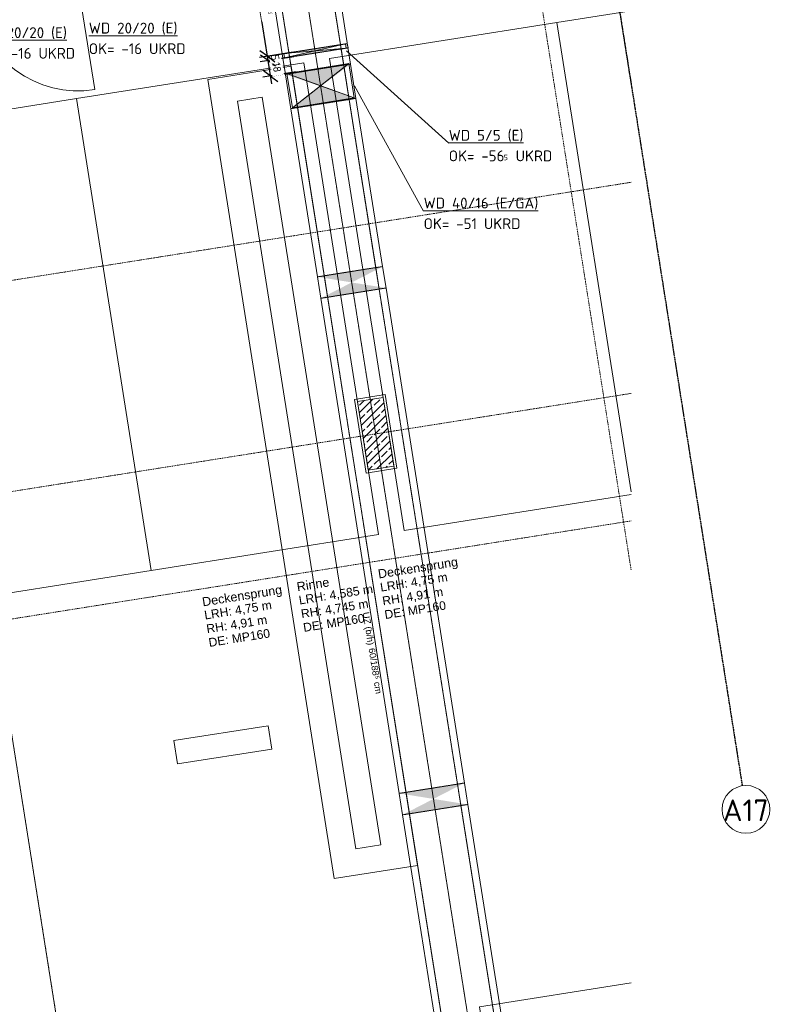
# Model space of a CAD drawing. Header units: millimetres. Extents: x 1523 to 75153, y -41886 to 10268.
# Tile 51 of 54: x 65625 to 74302, y -24164 to -12830. Entities that reach past the tile are written whole.
import ezdxf

# ---------------------------------------------------------------- set-up
doc = ezdxf.new("R2010")
doc.units = ezdxf.units.MM
for name, pattern in [('IMPORT-STRICHPUNKT _7_', [20, 10, -5, 0, -5]), ('IMPORT-VERDECKT _8_', [7.5, 5, -2.5]), ('Rasterlinie', [22.225, 12.7, -3.175, 3.175, -3.175])]:
    doc.linetypes.add(name, pattern=pattern)
for name, color, linetype, lineweight, true_color in [('20 A--Deckenkonstruktion _Ortbeton_', 7, 'Continuous', 13, 0x656565), ('50 A--Möblierung', 7, 'Continuous', 13, 0x656565), ('90 A--Achsraster _1_50_', 7, 'IMPORT-STRICHPUNKT _7_', 13, 0x656565), ('97 A--Etiketten _ Deckensprung', 7, 'Continuous', 13, 0x656565), ('97 A--Etiketten _ Träger', 7, 'Continuous', 13, 0x656565), ('AD', 1, 'Continuous', 13, 0xff0000), ('Neubau_10 A--Stütze', 7, 'Continuous', 13, 0x656565), ('Neubau_10 A--Wand innen _tragend_', 7, 'Continuous', 13, 0x656565), ('Neubau_10 VSI--Wärmeschutz _veritkal_', 7, 'Continuous', 13, 0x656565), ('Neubau_20 A--Träger _ Deckenkonstruktion', 7, 'IMPORT-VERDECKT _8_', 13, 0x656565), ('Sockelbeschichtung Sprühnebel', 7, 'Continuous', 13, 0x656565), ('Xref_706_5_--_ÜP_-1_000_16_Übersichtsplan UG_IFC 2025_01_13_dwg', 7, 'Continuous', 13, 0x767676)]:
    doc.layers.add(name, color=color, linetype=linetype, lineweight=lineweight, true_color=true_color)
for name, color, linetype, lineweight in [('AD_Detail', 7, 'Continuous', 13), ('Ax-50_BM-Bem', 7, 'Continuous', 9), ('Ax_BM-Bem', 7, 'Continuous', 9), ('GB_HLS-OBJ', 7, 'Continuous', 18), ('M-EQPM-___-IDEN', 7, 'Continuous', 9), ('S-GRID-____-IDEN', 7, 'Continuous', 9), ('S-GRID-____-OTLN', 7, 'Continuous', 9)]:
    doc.layers.add(name, color=color, linetype=linetype, lineweight=lineweight)
doc.styles.add('Arial', font='arial.ttf', dxfattribs={"height": 75})
doc.styles.add('Arial_3', font='arial.ttf', dxfattribs={"height": 100})
doc.styles.add('Arial_B', font='txt', dxfattribs={"height": 103.174603})
doc.styles.add('ISOCPEUR', font='isocpeur.ttf', dxfattribs={"height": 125})
doc.styles.add('ISOCPEUR_1', font='isocpeur.ttf', dxfattribs={"height": 250})
doc.styles.add('ISOCPEUR_2', font='isocpeur.ttf', dxfattribs={"height": 90})
doc.styles.add('ISOCPEUR_3', font='isocpeur.ttf', dxfattribs={"height": 62.5})
doc.dimstyles.new('KI_1_8_mm_Isocpeur__cm_m__Aufrundung_auf_5_mm_ELT_Gesamtbemaßung', dxfattribs={"dimscale": 304.8, "dimtxt": 89.638306, "dimasz": 0.492126, "dimexe": 0.295276, "dimexo": 0.0625, "dimgap": 0.049213, "dimtad": 1, "dimlfac": 0.001, "dimrnd": 0.005, "dimzin": 0, "dimdsep": 46, "dimtxsty": 'ISOCPEUR_2', "dimblk1": 'OBLIQUE', "dimblk2": 'OBLIQUE', "dimsah": 1, "dimcen": 0.09, "dimdle": 0.295276, "dimadec": 0, "dimazin": 0, "dimtfac": 1, "dimtdec": 4, "dimtix": 1, "dimtmove": 0, "dimatfit": 3, "dimfxl": 0.984252, "dimfxlon": 1, "dimtvp": 1, "dimtfill": 1, "dimtolj": 1, "dimtzin": 0, "dimlwd": 25, "dimlwe": 25, "dimarcsym": 2})
doc.dimstyles.new('KI_1_8_mm_Isocpeur__cm_m__Aufrundung_auf_5_mm_ELT_Gesamtbemaßung_1', dxfattribs={"dimscale": 304.8, "dimtxt": 89.638306, "dimasz": 0.492126, "dimexe": 0.295276, "dimexo": 0.0625, "dimgap": 0.049213, "dimtad": 1, "dimdec": 1, "dimlfac": 0.1, "dimrnd": 0.5, "dimdsep": 46, "dimtxsty": 'ISOCPEUR_2', "dimblk1": 'OBLIQUE', "dimblk2": 'OBLIQUE', "dimsah": 1, "dimcen": 0.09, "dimdle": 0.295276, "dimadec": 0, "dimazin": 0, "dimtfac": 1, "dimtdec": 4, "dimtix": 1, "dimtmove": 0, "dimatfit": 3, "dimfxl": 0.984252, "dimfxlon": 1, "dimtvp": 1, "dimtfill": 1, "dimtolj": 1, "dimtzin": 0, "dimlwd": 25, "dimlwe": 25, "dimarcsym": 2})

# ---------------------------------------------------------------- blocks, each defined once
blk = doc.blocks.new('SuD_WD_RB Allgemein - SuD_WD_RB Allgemein-41414519-SuD_-1UG gesamt Plot  - Blatt 2')
at = {"layer": 'AD', "lineweight": 18}
blk.add_hatch(color=256, dxfattribs=at).paths.add_polyline_path([(-360, 0), (-720, -200), (0, -200), (-58, -168)])
at = {"layer": 'AD_Detail', "lineweight": 18, "true_color": 0xff0000}
blk.add_hatch(color=1, dxfattribs=at).paths.add_polyline_path([(0, 200), (-720, 200), (-360, 0)])
at = {"layer": 'AD', "color": 7}
for p, q in [((-720, -200), (0, 200)), ((-720, 200), (0, -200)), ((-720, -200), (-720, 200)), ((-720, 200), (0, 200)), ((0, 200), (0, -200)), ((0, -200), (-720, -200))]:
    blk.add_line(p, q, dxfattribs=at)
at = {"layer": 'AD_Detail'}
for p, q in [((0, 200), (-720, 200)), ((-720, 200), (-360, 0)), ((-360, 0), (0, 200)), ((-360, 0), (-720, -200)), ((0, -200), (-360, 0)), ((-720, -200), (0, -200))]:
    blk.add_line(p, q, dxfattribs=at)
blk = doc.blocks.new('SuD_WD_RB Allgemein - SuD_WD_RB Allgemein-41245061-SuD_-1UG gesamt Plot  - Blatt 2')
at = {"layer": 'AD', "lineweight": 18}
blk.add_hatch(color=256, dxfattribs=at).paths.add_polyline_path([(0, -25), (-360, 0), (-720, -25), (-37, -25)])
at = {"layer": 'AD_Detail', "lineweight": 18, "true_color": 0xff0000}
blk.add_hatch(color=1, dxfattribs=at).paths.add_polyline_path([(0, 25), (-712, 24), (-360, 0), (-29, 23)])
at = {"layer": 'AD', "color": 7}
for p, q in [((-720, -25), (0, 25)), ((-720, 25), (0, -25)), ((-720, -25), (-720, 25)), ((-720, 25), (0, 25)), ((0, 25), (0, -25)), ((0, -25), (-720, -25))]:
    blk.add_line(p, q, dxfattribs=at)
at = {"layer": 'AD_Detail'}
for p, q in [((0, 25), (-720, 25)), ((-720, 25), (-360, 0)), ((-360, 0), (0, 25)), ((-360, 0), (-720, -25)), ((-720, -25), (0, -25)), ((0, -25), (-360, 0))]:
    blk.add_line(p, q, dxfattribs=at)
blk = doc.blocks.new('Xref_706_5_--_ÜP_-1_000_11_Übersichtsplan UG_IFC 2024_09_30_dwg_Tür Ol 1-Fl 27_3-41959637-SuD_-1UG gesamt Plot  - Blatt 2')
at = {"layer": 'Neubau_10 A--Wand innen _tragend_', "color": 9, "true_color": 0xcbcbcb}
blk.add_line((610, 10), (610, 1230), dxfattribs=at)
at = {"layer": 'Neubau_10 A--Wand innen _tragend_', "color": 9, "true_color": 0xcbcbcb, "flags": 128}
for points in [[(-630, -260), (-610, -260), (-610, 10), (-630, 10)], [(630, -260), (610, -260), (610, 10), (630, 10)], [(630, -250), (630, -200), (630, -50), (630, 0), (630, -50), (630, -200)], [(-630, -250), (-630, -200), (-630, -50), (-630, 0), (-630, -50), (-630, -200)]]:
    blk.add_lwpolyline(points, close=True, dxfattribs=at)
at = {"layer": 'Neubau_10 A--Wand innen _tragend_', "color": 9, "true_color": 0xcbcbcb}
blk.add_arc((610, 10), 1220, 90, 180, dxfattribs=at)
blk = doc.blocks.new('Xref_706_5_--_ÜP_-1_000_11_Übersichtsplan UG_IFC 2024_09_30_dwg_Standard-Rastermarker_7-V3-SuD_-1UG gesamt Plot  - Blatt 2')
at = {"layer": '90 A--Achsraster _1_50_', "color": 9, "true_color": 0xcbcbcb}
blk.add_line((36750, 0), (91929, 0), dxfattribs=at)
blk = doc.blocks.new('Xref_706_5_--_ÜP_-1_000_11_Übersichtsplan UG_IFC 2024_09_30_dwg_Standard-Rastermarker_12-V5-SuD_-1UG gesamt Plot  - Blatt 2')
at = {"layer": '90 A--Achsraster _1_50_', "color": 9, "true_color": 0xcbcbcb}
blk.add_line((0, 0), (28500, 0), dxfattribs=at)
blk = doc.blocks.new('Xref_706_5_--_ÜP_-1_000_11_Übersichtsplan UG_IFC 2024_09_30_dwg_Standard-Rastermarker_12-V6-SuD_-1UG gesamt Plot  - Blatt 2')
at = {"layer": '90 A--Achsraster _1_50_', "color": 9, "true_color": 0xcbcbcb}
blk.add_line((14349, 0), (28500, 0), dxfattribs=at)
blk.add_circle((28750, 0), 250, dxfattribs=at)
blk = doc.blocks.new('Xref_706_5_--_ÜP_-1_000_11_Übersichtsplan UG_IFC 2024_09_30_dwg_Standard-Rastermarker_7-V7-SuD_-1UG gesamt Plot  - Blatt 2')
at = {"layer": '90 A--Achsraster _1_50_', "color": 9, "true_color": 0xcbcbcb}
blk.add_line((37359, 0), (92539, 0), dxfattribs=at)
blk = doc.blocks.new('Xref_706_5_--_ÜP_-1_000_11_Übersichtsplan UG_IFC 2024_09_30_dwg_Standard-Rastermarker_12-V8-SuD_-1UG gesamt Plot  - Blatt 2')
at = {"layer": '90 A--Achsraster _1_50_', "color": 9, "true_color": 0xcbcbcb}
blk.add_line((8824, 0), (28500, 0), dxfattribs=at)
blk = doc.blocks.new('Xref_706_5_--_ÜP_-1_000_11_Übersichtsplan UG_IFC 2024_09_30_dwg_Standard-Rastermarker_7-V9-SuD_-1UG gesamt Plot  - Blatt 2')
at = {"layer": '90 A--Achsraster _1_50_', "color": 9, "true_color": 0xcbcbcb}
blk.add_line((36979, 0), (92158, 0), dxfattribs=at)
blk = doc.blocks.new('Xref_706_5_--_ÜP_-1_000_16_Übersichtsplan UG_IFC 2025_01_13_dwg-35469238-SuD_-1UG gesamt Plot  - Blatt 2')
at = {"layer": 'Neubau_10 A--Stütze', "true_color": 0xcbcbcb}
h = blk.add_hatch(dxfattribs=at)
h.set_pattern_fill('FP_2', color=9, style=0, pattern_type=2)
h.set_pattern_definition([(131.336, (0, 0), (90.1019, 79.25683), []), (131.336, (-45.05, -39.63), (90.1019, 79.25683), [90, -30])])
h.paths.add_polyline_path([(16698, -21156), (16670, -20857), (15874, -20931), (15901, -21230), (16610, -21164)])
at = {"layer": 'Neubau_20 A--Träger _ Deckenkonstruktion', "linetype": 'Continuous', "true_color": 0xededed}
for points in [[(20522, -20648), (20362, -20281), (20433, -21038), (20442, -20999)], [(20682, -21015), (20611, -20258), (20522, -20648)], [(14529, -21207), (14369, -20840), (14440, -21598), (14448, -21559)], [(14688, -21574), (14618, -20817), (14529, -21207)], [(12488, -21780), (12417, -21023), (12363, -21154), (12411, -21043), (12478, -21760), (12410, -21660), (12475, -21760)], [(11902, -21835), (11832, -21085), (11842, -21457), (11834, -21105), (11900, -21814), (11867, -21614), (11900, -21822)]]:
    blk.add_hatch(color=7, dxfattribs=at).paths.add_polyline_path(points)
h = blk.add_hatch(color=7, dxfattribs=at)
h.paths.add_polyline_path([(12246, -21420), (12249, -21413), (12019, -21060), (12022, -21093)])
h.paths.add_polyline_path([(12250, -21427), (12246, -21420), (12086, -21783), (12090, -21817), (12245, -21441)])
h = blk.add_hatch(color=7, dxfattribs=at)
h.paths.add_polyline_path([(11842, -21458), (11842, -21458), (11782, -21082), (11784, -21102), (11819, -21319)])
h.paths.add_polyline_path([(11852, -21839), (11842, -21458), (11851, -21819), (11852, -21831)])
at = {"color": 7, "lineweight": 13, "true_color": 0xefefef, "flags": 128}
blk.add_lwpolyline([(19932, -23562), (19832, -22470), (19560, -22495), (19659, -23587)], close=True, dxfattribs=at)
at = {"layer": '20 A--Deckenkonstruktion _Ortbeton_', "color": 9, "true_color": 0xcbcbcb, "flags": 128}
blk.add_lwpolyline([(12090, -22713), (21365, -21847), (21275, -20879), (12000, -21745)], close=True, dxfattribs=at)
at = {"layer": '50 A--Möblierung', "color": 9, "true_color": 0xcbcbcb}
blk.add_line((17171, -18153), (17417, -20787), dxfattribs=at)
at = {"layer": '50 A--Möblierung', "color": 9, "true_color": 0xcbcbcb, "flags": 128}
for points in [[(11614, -17798), (11694, -18660), (17141, -18151)], [(17417, -20787), (11941, -21299), (11694, -18660), (17141, -18151)], [(22779, -18512), (22943, -20271), (28419, -19760)]]:
    blk.add_lwpolyline(points, dxfattribs=at)
blk.add_lwpolyline([(17938, -26363), (12462, -26874), (12215, -24236), (17691, -23724), (17445, -21086), (11969, -21597), (12215, -24236), (17691, -23724)], close=True, dxfattribs=at)
at = {"layer": '97 A--Etiketten _ Deckensprung', "color": 9, "true_color": 0xcbcbcb, "flags": 128}
blk.add_lwpolyline([(6117, -26694), (24836, -24945), (24675, -23221), (24296, -23256), (23992, -20003)], dxfattribs=at)
for points in [[(12090, -22713), (12000, -21745), (21275, -20879), (21365, -21847)], [(12361, -22387), (12334, -22098), (21011, -21288), (21038, -21576)]]:
    blk.add_lwpolyline(points, close=True, dxfattribs=at)
at = {"layer": 'Neubau_10 A--Stütze', "color": 9, "true_color": 0xcbcbcb, "flags": 128}
blk.add_lwpolyline([(16698, -21156), (16670, -20857), (15874, -20931), (15901, -21230)], close=True, dxfattribs=at)
at = {"layer": 'Neubau_10 VSI--Wärmeschutz _veritkal_', "color": 9, "true_color": 0xcbcbcb}
for p, q in [((11832, -21077), (11782, -21082)), ((11789, -21162), (11839, -21157))]:
    blk.add_line(p, q, dxfattribs=at)
at = {"layer": 'Neubau_10 VSI--Wärmeschutz _veritkal_', "color": 9, "true_color": 0xcbcbcb, "flags": 128}
for points in [[(10300, -17713), (10632, -21270), (12026, -21139), (12425, -21102), (14376, -20920), (14625, -20897)], [(23203, -18540), (23251, -19057), (23340, -20003), (20611, -20258), (20362, -20281), (14618, -20817), (14369, -20840), (12417, -21023), (12019, -21060), (10705, -21182), (10464, -18604), (10440, -18355), (10408, -18007), (10381, -17719)], [(20619, -20337), (23427, -20075), (23331, -19050), (23284, -18545)], [(14625, -20897), (20370, -20361), (20619, -20337)], [(10934, -24496), (11153, -26846), (23947, -25651), (23826, -24357), (23794, -24008), (23482, -20673), (21187, -20887), (12087, -21737), (10688, -21868), (10779, -22843)], [(14688, -21574), (20433, -21038), (20682, -21015), (21195, -20967), (23410, -20760), (23714, -24016), (23747, -24364), (23860, -25579), (13087, -26585), (12291, -26659), (11225, -26759), (11013, -24489)], [(12488, -21780), (14440, -21598), (14688, -21574)], [(10859, -22836), (10775, -21940), (11852, -21839), (11902, -21835), (12090, -21817), (12095, -21817), (12488, -21780)]]:
    blk.add_lwpolyline(points, dxfattribs=at)
at = {"layer": 'Neubau_20 A--Träger _ Deckenkonstruktion', "color": 9, "true_color": 0xcbcbcb}
for p, q in [((20362, -20281), (20370, -20361)), ((10411, -21592), (23455, -20374)), ((14369, -20840), (14376, -20920)), ((14625, -20897), (14618, -20817)), ((11839, -21157), (11832, -21077)), ((12019, -21060), (12026, -21139)), ((12425, -21102), (12417, -21023)), ((11782, -21082), (11789, -21162))]:
    blk.add_line(p, q, dxfattribs=at)
at = {"layer": 'Neubau_20 A--Träger _ Deckenkonstruktion', "color": 9, "true_color": 0xcbcbcb, "flags": 128}
for points in [[(11789, -21162), (10383, -21293), (10439, -21891), (23482, -20673), (23427, -20075), (20619, -20337), (20675, -20935), (20682, -21015)], [(20611, -20258), (20619, -20337), (20370, -20361), (20426, -20958), (20433, -21038)], [(14688, -21574), (14681, -21495), (14625, -20897), (20370, -20361)], [(12488, -21780), (12480, -21700), (12425, -21103), (14376, -20921)], [(14625, -20897), (14376, -20921), (14432, -21518), (14440, -21598)], [(11839, -21158), (11789, -21162), (11845, -21760), (11852, -21839)], [(11902, -21835), (11895, -21755), (11839, -21158), (12026, -21140)], [(12425, -21103), (12026, -21140), (12082, -21737), (12090, -21817)]]:
    blk.add_lwpolyline(points, dxfattribs=at)
at = {"layer": 'Sockelbeschichtung Sprühnebel', "color": 9, "true_color": 0xcbcbcb, "flags": 128}
blk.add_lwpolyline([(15874, -21263), (15841, -20904), (16697, -20824), (16731, -21183)], close=True, dxfattribs=at)
for name, p, rotation in [('Xref_706_5_--_ÜP_-1_000_11_Übersichtsplan UG_IFC 2024_09_30_dwg_Standard-Rastermarker_12-V6-SuD_-1UG gesamt Plot  - Blatt 2', (26738, -16517), 185.3362835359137), ('Xref_706_5_--_ÜP_-1_000_11_Übersichtsplan UG_IFC 2024_09_30_dwg_Standard-Rastermarker_12-V8-SuD_-1UG gesamt Plot  - Blatt 2', (26820, -17388), 185.3362835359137), ('Xref_706_5_--_ÜP_-1_000_11_Übersichtsplan UG_IFC 2024_09_30_dwg_Standard-Rastermarker_7-V7-SuD_-1UG gesamt Plot  - Blatt 2', (22190, -110061), 95.33628353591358), ('Xref_706_5_--_ÜP_-1_000_11_Übersichtsplan UG_IFC 2024_09_30_dwg_Standard-Rastermarker_7-V9-SuD_-1UG gesamt Plot  - Blatt 2', (24580, -109838), 95.33628353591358), ('Xref_706_5_--_ÜP_-1_000_11_Übersichtsplan UG_IFC 2024_09_30_dwg_Standard-Rastermarker_7-V3-SuD_-1UG gesamt Plot  - Blatt 2', (26023, -109703), 95.33628353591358), ('Xref_706_5_--_ÜP_-1_000_11_Übersichtsplan UG_IFC 2024_09_30_dwg_Standard-Rastermarker_12-V5-SuD_-1UG gesamt Plot  - Blatt 2', (27502, -24696), 185.3362835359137)]:
    blk.add_blockref(name, p, dxfattribs=dict(rotation=rotation))
at = {"extrusion": (0, 0, -1), "zscale": -0.9999999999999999, "rotation": 84.66371646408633}
blk.add_blockref('Xref_706_5_--_ÜP_-1_000_11_Übersichtsplan UG_IFC 2024_09_30_dwg_Tür Ol 1-Fl 27_3-41959637-SuD_-1UG gesamt Plot  - Blatt 2', (-10956, -24740), dxfattribs=at)
at = {"layer": '97 A--Etiketten _ Deckensprung', "attachment_point": 1, "rotation": 95.3363, "line_spacing_factor": 0.941778}
for s, insert, char_height, width, style in [('Deckensprung', (17847, -21124), 103.17, 1165.5, 'Arial_B'), ('LRH: 4,75 m', (18003, -21109), 100, 936.56, 'Arial_3'), ('RH: 4,91 m', (18162, -21094), 100, 843.52, 'Arial_3'), ('DE: MP160', (18321, -21079), 100, 853.31, 'Arial_3'), ('LRH: 4,585 m', (18091, -22053), 100, 1029.6, 'Arial_3'), ('RH: 4,745 m', (18250, -22038), 100, 936.56, 'Arial_3'), ('DE: MP160', (18409, -22023), 100, 853.31, 'Arial_3'), ('Rinne', (17935, -22067), 103.2, 466.44, 'Arial_B'), ('Deckensprung', (18038, -23165), 103.17, 1165.5, 'Arial_B'), ('LRH: 4,75 m', (18194, -23150), 100, 936.56, 'Arial_3'), ('RH: 4,91 m', (18353, -23136), 100, 843.52, 'Arial_3'), ('DE: MP160', (18512, -23121), 100, 853.31, 'Arial_3')]:
    blk.add_mtext(s, dxfattribs=dict(at, insert=insert, char_height=char_height, width=width, style=style))
at = {"layer": '97 A--Etiketten _ Träger', "char_height": 75, "attachment_point": 1, "rotation": 5.3363, "line_spacing_factor": 0.941778, "style": 'Arial'}
for s, insert, width in [('60/188⁵ cm', (18740, -21209), 626.22), ('UZ (b/h)', (18322, -21249), 458.19)]:
    blk.add_mtext(s, dxfattribs=dict(at, insert=insert, width=width))
blk = doc.blocks.new('Raster - Rasterbeschriftung-19777754-SuD_-1UG gesamt Plot  - Blatt 2')
at = {"layer": 'S-GRID-____-IDEN'}
blk.add_circle((0, 0), 5.5, dxfattribs=at)
blk = doc.blocks.new('DIMBLOCK18-SuD_-1UG gesamt Plot  - Blatt 2')
at = {"layer": 'Ax-50_BM-Bem', "lineweight": 25}
for p, q in [((68781, -13253), (68396, -13314)), ((68485, -13300), (68399, -13238)), ((68485, -13300), (68781, -13253)), ((68527, -13567), (68485, -13300)), ((68485, -13300), (68571, -13362)), ((68810, -13431), (68424, -13492)), ((68513, -13478), (68427, -13416)), ((68513, -13478), (68810, -13431)), ((68513, -13478), (68599, -13541))]:
    blk.add_line(p, q, dxfattribs=at)
at = {"layer": 'Ax-50_BM-Bem', "color": 0, "lineweight": 25, "insert": (68622, -13315), "char_height": 90, "width": 129.08, "attachment_point": 1, "rotation": 279, "line_spacing_factor": 1.149209, "style": 'ISOCPEUR_2', "bg_fill": 3, "box_fill_scale": 1.25, "bg_fill_color": 256, "bg_fill_true_color": 13158600, "bg_fill_transparency": 0}
blk.add_mtext('18', dxfattribs=at)
blk = doc.blocks.new('_Oblique')
at = {"color": 0, "linetype": 'ByBlock', "lineweight": -2}
blk.add_line((-0.5, -0.5), (0.5, 0.5), dxfattribs=at)
blk = doc.blocks.new('DIMBLOCK19-SuD_-1UG gesamt Plot  - Blatt 2')
at = {"layer": 'Ax-50_BM-Bem', "lineweight": 25}
for p, q in [((68773, -13204), (68388, -13265)), ((68477, -13251), (68391, -13188)), ((68781, -13253), (68396, -13314)), ((68485, -13300), (68399, -13238)), ((68477, -13251), (68773, -13204)), ((68485, -13300), (68477, -13251)), ((68477, -13251), (68563, -13313)), ((68485, -13300), (68781, -13253)), ((68485, -13300), (68571, -13362))]:
    blk.add_line(p, q, dxfattribs=at)
at = {"layer": 'Ax-50_BM-Bem', "color": 0, "lineweight": 25, "insert": (68607, -13224), "char_height": 90, "width": 75.29, "attachment_point": 1, "rotation": 279, "line_spacing_factor": 1.149209, "style": 'ISOCPEUR_2', "bg_fill": 3, "box_fill_scale": 1.25, "bg_fill_color": 256, "bg_fill_true_color": 13158600, "bg_fill_transparency": 0}
blk.add_mtext('5', dxfattribs=at)
blk = doc.blocks.new('DIMBLOCK20-SuD_-1UG gesamt Plot  - Blatt 2')
at = {"layer": 'Ax-50_BM-Bem', "lineweight": 25}
for p, q in [((68477, -13251), (68281, -12012)), ((67999, -12148), (68384, -12087)), ((68295, -12101), (67999, -12148)), ((68295, -12101), (68209, -12039)), ((68295, -12101), (68381, -12164)), ((68773, -13204), (68388, -13265)), ((68477, -13251), (68391, -13188)), ((68477, -13251), (68773, -13204)), ((68477, -13251), (68563, -13313))]:
    blk.add_line(p, q, dxfattribs=at)
at = {"layer": 'Ax-50_BM-Bem', "color": 0, "lineweight": 25, "insert": (68499, -12544), "char_height": 90, "width": 271.06, "attachment_point": 1, "rotation": 279, "line_spacing_factor": 1.149209, "style": 'ISOCPEUR_2', "bg_fill": 3, "box_fill_scale": 1.25, "bg_fill_color": 256, "bg_fill_true_color": 13158600, "bg_fill_transparency": 0}
blk.add_mtext('1,16\\A2\\H0.5x;\\S5^  ;\\H2x;', dxfattribs=at)

msp = doc.modelspace()

# ---------------------------------------------------------------- linework, layer by layer
at = {"layer": 'M-EQPM-___-IDEN'}
for p, q in [((69389.278, -13188.964), (70564.667, -14252)), ((69480.113, -13589.589), (70276.153, -15032.587))]:
    msp.add_line(p, q, dxfattribs=at)
at = {"layer": 'S-GRID-____-OTLN', "linetype": 'Rasterlinie', "lineweight": 25}
msp.add_line((69862.609, 4124.575), (73944.576, -21647.952), dxfattribs=at)

# ---------------------------------------------------------------- block references
at = {"layer": 'GB_HLS-OBJ'}
for name, p, rotation in [('SuD_WD_RB Allgemein - SuD_WD_RB Allgemein-41245061-SuD_-1UG gesamt Plot  - Blatt 2', (68670.44, -13245.285), 188.9994976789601), ('SuD_WD_RB Allgemein - SuD_WD_RB Allgemein-41414519-SuD_-1UG gesamt Plot  - Blatt 2', (68733.899, -13645.913), 189.000000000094)]:
    msp.add_blockref(name, p, dxfattribs=dict(at, rotation=rotation))
at = {"layer": 'S-GRID-____-IDEN', "xscale": 49.99999999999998, "yscale": 49.99999999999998, "zscale": 49.99999999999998, "rotation": 188.9999999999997}
msp.add_blockref('Raster - Rasterbeschriftung-19777754-SuD_-1UG gesamt Plot  - Blatt 2', (73987.595, -21919.566), dxfattribs=at)
at = {"layer": 'Xref_706_5_--_ÜP_-1_000_16_Übersichtsplan UG_IFC 2025_01_13_dwg', "color": 9, "true_color": 0xcbcbcb, "rotation": 273.6637164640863}
msp.add_blockref('Xref_706_5_--_ÜP_-1_000_16_Übersichtsplan UG_IFC 2025_01_13_dwg-35469238-SuD_-1UG gesamt Plot  - Blatt 2', (89683.72, 0), dxfattribs=at)

# ---------------------------------------------------------------- texts
at = {"layer": 'M-EQPM-___-IDEN', "color": 1, "true_color": 0xff0000, "attachment_point": 1}
for s, insert, char_height, width, style in [('\\LWD 20/20 (E)', (65148.225, -12916.638), 125, 1242.61562, 'ISOCPEUR'), ('\\LWD 20/20 (E)', (66420.776, -12864.054), 125, 1242.61562, 'ISOCPEUR'), ('OK= -16 UKRD', (66420.776, -13101.318), 125, 1306.75062, 'ISOCPEUR'), ('OK= -16 UKRD', (65148.225, -13153.902), 125, 1306.75062, 'ISOCPEUR'), ('\\LWD 5/5 (E)', (70564.667, -14097.638), 125, 1026.16, 'ISOCPEUR'), ('OK= -56', (70564.667, -14334.901), 125, 765.61156, 'ISOCPEUR'), ('5', (71196.36, -14384.906), 62.5, 72.15187, 'ISOCPEUR_3'), (' UKRD', (71255.891, -14334.901), 125, 573.20656, 'ISOCPEUR'), ('\\LWD 40/16 (E/GA)', (70276.153, -14878.225), 125, 1587.34125, 'ISOCPEUR'), ('OK= -51 UKRD', (70276.153, -15115.488), 125, 1306.75062, 'ISOCPEUR')]:
    msp.add_mtext(s, dxfattribs=dict(at, insert=insert, char_height=char_height, width=width, style=style))
at = {"layer": 'S-GRID-____-IDEN', "insert": (73722.704, -21805.564), "char_height": 250, "width": 637.34156, "attachment_point": 1, "style": 'ISOCPEUR_1'}
msp.add_mtext('A17', dxfattribs=at)

# ---------------------------------------------------------------- next in the draw order: dimensions: what is measured, and where the dimension line sits
at = {"layer": 'Ax_BM-Bem', "lineweight": 25}
dim = msp.add_linear_dim(base=(68484.973, -13299.971), p1=(68809.535, -13431.44), p2=(68781.279, -13253.041), angle=279, dimstyle='KI_1_8_mm_Isocpeur__cm_m__Aufrundung_auf_5_mm_ELT_Gesamtbemaßung_1', override={"dimpost": '<>', "dimfxl": 180.623147}, dxfattribs=at)
dim.commit()
dim.dimension.update_dxf_attribs({"geometry": 'DIMBLOCK18-SuD_-1UG gesamt Plot  - Blatt 2', "text_midpoint": (68558.362, -13379.785)})

# ---------------------------------------------------------------- next in the draw order: dimensions: what is measured, and where the dimension line sits
dim = msp.add_linear_dim(base=(68477.151, -13250.587), p1=(68781.279, -13253.041), p2=(68773.458, -13203.657), angle=279, dimstyle='KI_1_8_mm_Isocpeur__cm_m__Aufrundung_auf_5_mm_ELT_Gesamtbemaßung_1', override={"dimpost": '<>', "dimfxl": 50}, dxfattribs=at)
dim.commit()
dim.dimension.update_dxf_attribs({"geometry": 'DIMBLOCK19-SuD_-1UG gesamt Plot  - Blatt 2', "text_midpoint": (68540.323, -13265.893)})

# ---------------------------------------------------------------- next in the draw order: dimensions: what is measured, and where the dimension line sits
dim = msp.add_linear_dim(base=(68295.123, -12101.304), p1=(68773.458, -13203.657), p2=(67998.816, -12148.234), angle=279, text='\\A1;1,16\\Q;{\\A1;{\\H0.5x;\\S5^ ;}}', dimstyle='KI_1_8_mm_Isocpeur__cm_m__Aufrundung_auf_5_mm_ELT_Gesamtbemaßung', override={"dimpost": '<>', "dimfxl": 1309.192659}, dxfattribs=at)
dim.commit()
dim.dimension.update_dxf_attribs({"geometry": 'DIMBLOCK20-SuD_-1UG gesamt Plot  - Blatt 2', "text_midpoint": (68454.287, -12665.151)})

doc.saveas('drawing.dxf')
